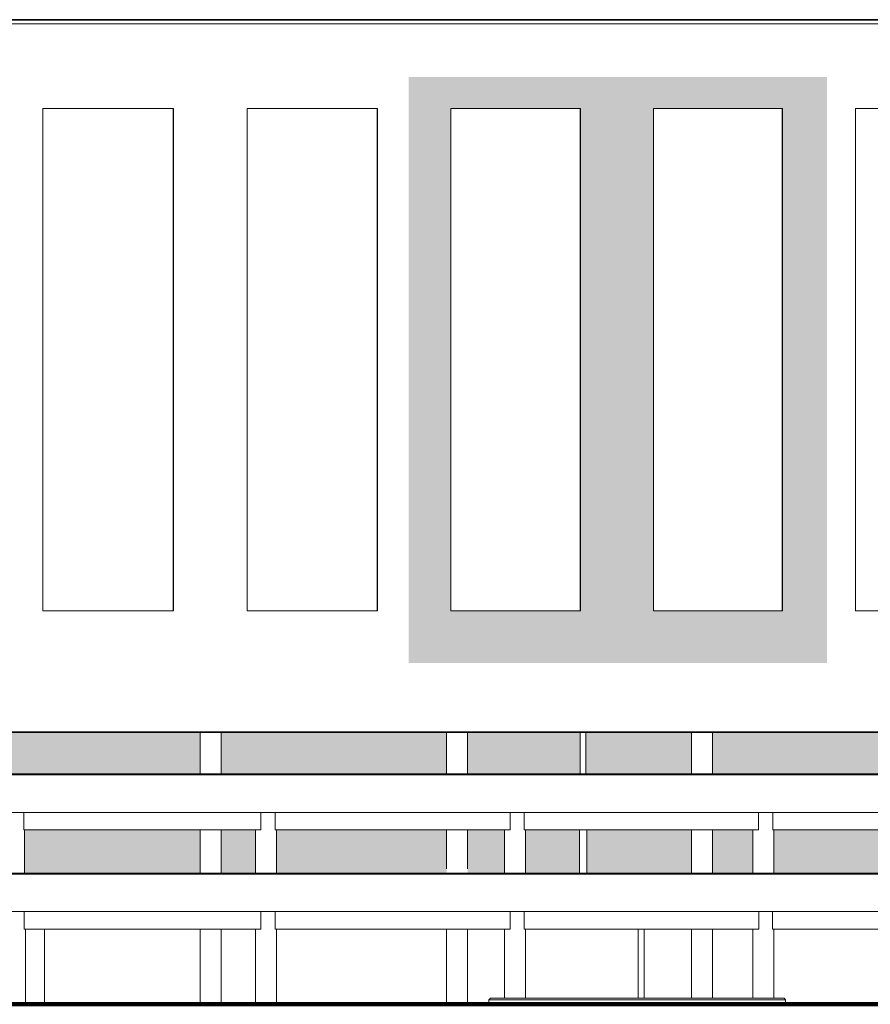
# Model space of a CAD drawing. Header units: millimetres. Extents: x 98865 to 469195, y -12752 to 43452.
# Tile 28 of 98: x 276891 to 305157, y -9900 to 22830. Entities that reach past the tile are written whole.
import ezdxf

# ---------------------------------------------------------------- set-up
doc = ezdxf.new("R2010")
doc.units = ezdxf.units.MM
doc.header["$LTSCALE"] = 0.05
doc.layers.get('0').update_dxf_attribs({"lineweight": 0})

# ---------------------------------------------------------------- blocks, each defined once
blk = doc.blocks.new('ereryh5')
for points, elevation in [([(20503, -2950), (16158, -2950)], -67841), ([(16158, -2950), (16158, -19655)], 10854), ([(20495, -2950), (20495, -19655)], 10854), ([(20503, -2950), (20503, -19655)], 10854), ([(27280, -2950), (22954, -2950)], -67841), ([(22954, -2950), (22954, -19655)], 10854), ([(27271, -2950), (27271, -19655)], 10854), ([(27280, -2950), (27280, -19655)], 10854), ([(34027, -2950), (29720, -2950)], -67841), ([(29720, -2950), (29720, -19655)], 10854), ([(34018, -2950), (34018, -19655)], 10854), ([(34027, -2950), (34027, -19655)], 10854), ([(40743, -2950), (36456, -2950)], -67841), ([(36456, -2950), (36456, -19655)], 33354), ([(40733, -2950), (40733, -19655)], 33354), ([(40743, -2950), (40743, -19655)], 33354), ([(47425, -2950), (43160, -2950)], -67841), ([(43160, -2950), (43160, -19655)], 33354), ([(20503, -19655), (16158, -19655)], -67841), ([(27280, -19655), (22954, -19655)], -67841), ([(34027, -19655), (29720, -19655)], -67841), ([(40743, -19655), (36456, -19655)], -67841), ([(47425, -19655), (43160, -19655)], -67841)]:
    blk.add_lwpolyline(points, dxfattribs=dict(elevation=elevation))

msp = doc.modelspace()

# ---------------------------------------------------------------- hatches: boundary and pattern name
at = {"true_color": 0xffffff}
h = msp.add_hatch(color=7, dxfattribs=at)
h.dxf.hatch_style = 1
h.paths.add_polyline_path([(296979.3, 20929.5), (289816.3, 20929.5), (289816.3, 1441.2), (296979.3, 1441.2)])
h.paths.add_polyline_path([(291221.1, 19880), (295527.9, 19880), (295527.9, 3175.3), (291221.1, 3175.3)], flags=16)
h = msp.add_hatch(color=7, dxfattribs=at)
h.dxf.hatch_style = 1
h.paths.add_polyline_path([(303715.3, 20929.5), (296552.3, 20929.5), (296552.3, 1441.2), (303715.3, 1441.2)])
h.paths.add_polyline_path([(297957.1, 19880), (302243.5, 19880), (302243.5, 3175.3), (297957.1, 3175.3)], flags=16)
at = {"lineweight": 0}
h = msp.add_hatch(color=251, dxfattribs=at)
h.paths.add_polyline_path([(266398.6, -849.9), (263742.2, -849.9), (263742.2, -2239.9), (266398.6, -2239.9)])
h.paths.add_polyline_path([(316052.1, -2239.9), (317462.4, -2239.9), (317462.4, -849.9), (316052.1, -849.9)])
h.paths.add_polyline_path([(315352.1, -849.9), (308009.1, -849.9), (308009.1, -2239.9), (315352.1, -2239.9)])
h.paths.add_polyline_path([(291776.9, -2239.9), (295514.1, -2239.9), (295514.1, -849.9), (291776.9, -849.9)])
h.paths.add_polyline_path([(299915.8, -2239.9), (307309.1, -2239.9), (307309.1, -849.9), (299915.8, -849.9)])
h.paths.add_polyline_path([(283588.2, -2239.9), (291076.9, -2239.9), (291076.9, -849.9), (283588.2, -849.9)])
h.paths.add_polyline_path([(295705.2, -849.9), (295705.2, -2239.9), (299215.9, -2239.9), (299215.9, -849.9)])
h.paths.add_polyline_path([(275896.3, -2239.9), (282888.2, -2239.9), (282888.2, -849.9), (275896.3, -849.9)])
h.paths.add_polyline_path([(267637.5, -849.9), (267637.5, -2239.9), (274663.7, -2239.9), (274663.7, -849.9)])
h = msp.add_hatch(color=251, dxfattribs=at)
h.paths.add_polyline_path([(266398.6, -4100), (263777.7, -4100), (263777.7, -5540), (266398.6, -5540)])
h.paths.add_polyline_path([(409777.9, -5540), (417247.4, -5540), (417247.4, -4099.9), (409777.9, -4099.9)])
h.paths.add_polyline_path([(316052.1, -5540), (317462.6, -5540), (317462.6, -4099.8), (316052.1, -4099.8)])
h.paths.add_polyline_path([(352375.6, -5540), (356247.6, -5540), (356247.6, -4099.8), (354968.4, -4099.8), (354968.4, -4099.9), (352375.6, -4099.9)])
h.paths.add_polyline_path([(310166.4, -5540), (315352.1, -5540), (315352.1, -4099.8), (310166.4, -4099.8)])
h.paths.add_polyline_path([(368778.1, -4099.9), (368778.1, -5540), (376278.2, -5540), (376278.2, -4099.9)])
h.paths.add_polyline_path([(361022.6, -4099.9), (361022.6, -5540), (368078.1, -5540), (368078.1, -4099.9)])
h.paths.add_polyline_path([(351441.2, -5540), (351675.6, -5540), (351675.6, -4099.9), (351441.2, -4099.9)])
h.paths.add_polyline_path([(356447.6, -4099.8), (356447.6, -5540), (359422.5, -5540), (359422.5, -4099.8)])
h.paths.add_polyline_path([(282888.3, -5540), (282888.3, -4099.9), (277047.3, -4099.9), (277047.3, -5540)])
h.paths.add_polyline_path([(299915.8, -5540), (301254.6, -5540), (301254.6, -4099.9), (299915.8, -4099.9)])
h.paths.add_polyline_path([(347654.3, -5540), (350741.2, -5540), (350741.2, -4099.9), (347654.3, -4099.9)])
h.paths.add_polyline_path([(295742.2, -5540), (299215.8, -5540), (299215.8, -4099.9), (295742.2, -4099.9)])
h.paths.add_polyline_path([(291077, -5540), (291077, -4099.9), (285426.6, -4099.9), (285426.6, -5540)])
h.paths.add_polyline_path([(293698.5, -5540), (295493.8, -5540), (295493.8, -4099.9), (293698.5, -4099.9)])
h.paths.add_polyline_path([(342562.6, -5540), (346954.3, -5540), (346954.3, -4099.9), (342562.6, -4099.9)])
h.paths.add_polyline_path([(291777, -5540), (292998.5, -5540), (292998.5, -4099.9), (291777, -4099.9)])
h.paths.add_polyline_path([(402227.4, -5540), (409077.9, -5540), (409077.9, -4099.9), (402227.4, -4100)])
h.paths.add_polyline_path([(339125.9, -4099.9), (334475.2, -4099.9), (334475.2, -5540), (339125.9, -5540)])
h.paths.add_polyline_path([(339825.9, -5540), (341862.6, -5540), (341862.6, -4099.9), (339825.9, -4099.9)])
h.paths.add_polyline_path([(283588.3, -5540), (284726.6, -5540), (284726.6, -4099.9), (283588.3, -4099.9)])
h.paths.add_polyline_path([(360124.3, -5540), (360324.3, -5540), (360324.3, -3519.9), (360124.3, -3519.9)])
h.paths.add_polyline_path([(393397.8, -5540), (400897.4, -5540), (400897.4, -4100), (393397.8, -4100)])
h.paths.add_polyline_path([(308009.1, -4099.8), (308009.1, -5540), (309466.4, -5540), (309466.4, -4099.8)])
h.paths.add_polyline_path([(275896.3, -5540), (276347.3, -5540), (276347.3, -4099.9), (275896.3, -4099.9)])
h.paths.add_polyline_path([(387650.2, -4100), (387650.2, -5540), (392067.8, -5540), (392067.8, -4100)])
h.paths.add_polyline_path([(268663.3, -5540), (274663.7, -5540), (274663.7, -4099.9), (268663.3, -4100)])
h.paths.add_polyline_path([(331970, -5540), (333775.3, -5540), (333775.3, -4099.9), (331970, -4099.9)])
h.paths.add_polyline_path([(267637.5, -5540), (267963.3, -5540), (267963.3, -4100), (267637.5, -4100)])
h.paths.add_polyline_path([(328786, -4099.9), (328786, -5540), (331270, -5540), (331270, -4099.9)])
h.paths.add_polyline_path([(307309.1, -5540), (307309.1, -4099.8), (301954.6, -4099.8), (301954.6, -5540)])

# ---------------------------------------------------------------- linework, layer by layer
at = {"color": 250, "lineweight": 0}
for p, q in [((295514.1, -849.9), (295514.1, -2239.9)), ((295705.2, -849.9), (295705.2, -2239.9))]:
    msp.add_line(p, q, dxfattribs=at)
at = {"lineweight": 100}
msp.add_line((124014.4, -9899.9), (467117.4, -9899.9), dxfattribs=at)
at = {"lineweight": 35}
for points in [[(324583.9, 22830), (261500.8, 22830), (261500.8, 22830)], [(261700.8, -849.7), (324383.9, -849.8)]]:
    msp.add_lwpolyline(points, dxfattribs=at)
at = {"lineweight": 0}
for points in [[(261700.8, 22690), (324383.9, 22690)], [(261700.8, 22690), (324383.9, 22690)], [(284907.9, -3519.9), (284907.9, -4099.9)], [(285379.8, -3519.9), (285379.8, -4099.9)], [(293185.5, -3519.9), (293185.5, -4099.9)], [(293654.9, -3519.9), (293654.9, -4099.9)], [(301447.4, -3519.9), (301447.4, -4099.9)], [(284907.9, -4099.9), (277025.7, -4099.9)], [(284726.6, -4099.9), (284726.6, -5540)], [(293185.5, -4099.9), (285379.8, -4099.9)], [(285426.6, -4099.9), (285426.6, -5540)], [(292998.5, -4099.9), (292998.5, -5540)], [(301447.4, -4099.9), (293654.9, -4099.9)], [(293698.5, -4099.9), (293698.5, -5540)], [(295493.8, -5540), (295493.8, -4099.9)], [(295742.2, -5540), (295742.2, -4099.9)], [(301254.6, -4099.9), (301254.6, -5540)], [(301954.6, -4099.9), (301954.6, -5540)], [(277035, -7399.9), (277035, -6820)], [(284901.6, -7399.9), (284901.6, -6820)], [(285378.3, -7399.9), (285378.3, -6820)], [(293188.3, -7399.9), (293188.3, -6820)], [(293653.4, -7399.9), (293653.4, -6820)], [(301450.3, -7399.9), (301450.3, -6820)], [(301912.6, -7399.8), (301912.6, -6820)], [(297446.5, -9699.9), (297446.5, -7399.9)], [(297641.4, -9699.9), (297641.4, -7399.9)], [(309668, -7399.8), (301912.6, -7399.8)], [(309466.4, -7399.9), (301912.6, -7399.8)], [(354968.4, -9899.9), (299823.4, -9899.9)]]:
    msp.add_lwpolyline(points, dxfattribs=at)
at = {"color": 250, "lineweight": 0}
for points in [[(282888.2, -2239.9), (282888.2, -849.9)], [(283588.2, -2239.9), (283588.2, -849.9)], [(291076.9, -2239.9), (291076.9, -849.9)], [(291776.9, -2269.9), (291776.9, -849.9)], [(299215.9, -2239.9), (299215.9, -849.9)], [(299915.8, -2239.9), (299915.8, -849.9)]]:
    msp.add_lwpolyline(points, dxfattribs=at)
at = {"color": 7, "lineweight": 0}
for points in [[(126573.3, -2239.9), (436414.4, -2239.9)], [(126573.3, -2269.9), (436414.4, -2269.9)], [(126623.3, -3519.9), (436364.4, -3519.9)], [(277025.7, -4099.9), (277025.7, -3519.9)], [(301914.2, -3519.9), (301914.2, -4099.8)], [(277047.3, -4099.9), (277047.3, -5540)], [(282888.3, -5540), (282888.3, -4099.9)], [(283588.3, -5540), (283588.3, -4099.9)], [(291077, -5400), (291077, -4099.9)], [(291777, -5400), (291777, -4099.9)], [(299215.8, -5540), (299215.8, -4099.9)], [(299915.8, -5540), (299915.8, -4099.9)], [(309664.9, -4099.8), (301914.2, -4099.8)], [(156447.9, -5540), (436414.4, -5540)], [(156447.9, -5570), (436414.4, -5570)], [(156447.9, -6820), (436364.4, -6820)], [(284901.6, -7399.9), (277035, -7399.9)], [(277079.8, -9899.9), (277079.8, -7399.9)], [(277718.6, -9899.9), (277718.6, -7399.9)], [(282888.3, -9899.9), (282888.3, -7399.9)], [(283588.3, -9899.9), (283588.3, -7399.9)], [(284726.6, -9899.9), (284726.6, -7399.9)], [(293188.3, -7399.9), (285378.3, -7399.9)], [(285426.6, -9899.9), (285426.6, -7399.9)], [(291077, -9899.9), (291077, -7399.9)], [(291777, -9899.9), (291777, -7399.9)], [(292998.5, -9699.9), (292998.5, -7399.9)], [(301450.3, -7399.9), (293653.4, -7399.9)], [(293698.5, -9699.9), (293698.5, -7399.9)], [(299215.8, -9699.9), (299215.8, -7399.9)], [(299915.8, -9699.9), (299915.8, -7399.9)], [(301254.6, -9699.9), (301254.6, -7399.9)], [(301954.6, -9699.9), (301954.6, -7399.9)], [(292532.1, -9699.9), (292482.1, -9749.9)], [(292482.1, -9749.9), (302340.3, -9749.9)], [(292482.1, -9899.9), (292482.1, -9749.9)], [(292532.1, -9699.9), (302290.3, -9699.9)], [(302290.3, -9699.9), (302340.3, -9749.9)], [(302340.3, -9899.9), (302340.3, -9749.9)], [(318897.4, -9899.8), (300539.3, -9899.8)]]:
    msp.add_lwpolyline(points, dxfattribs=at)

# ---------------------------------------------------------------- block references
msp.add_blockref('ereryh5', (261500.8, 22830, -22490.3))

doc.saveas('drawing.dxf')
